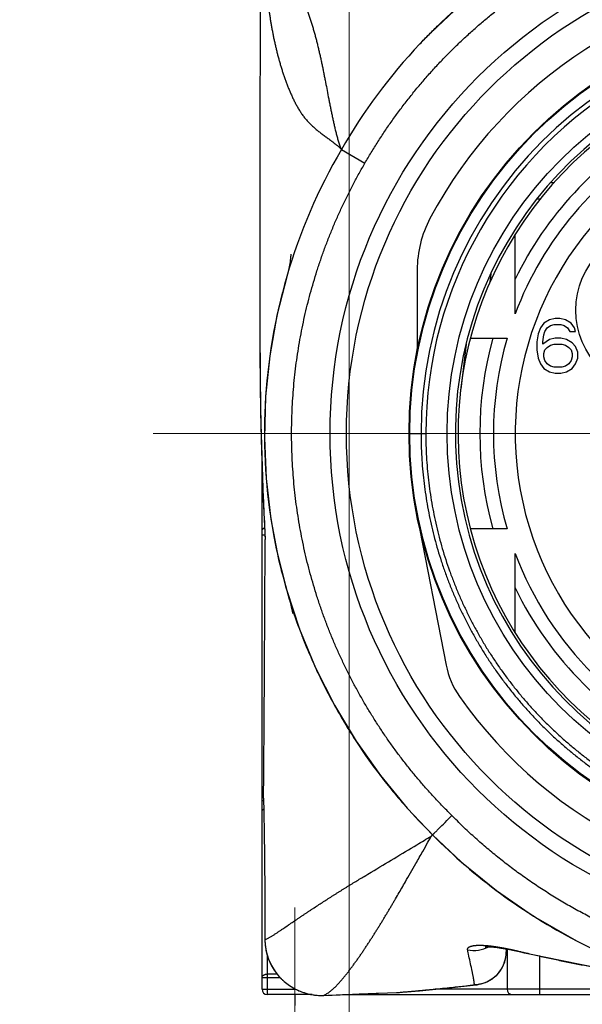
# Model space of a CAD drawing. Header units: millimetres. Extents: x 0 to 594, y 0 to 420.
# Tile 47 of 132: x 180 to 190, y 246 to 264. Entities that reach past the tile are written whole.
import ezdxf

# ---------------------------------------------------------------- set-up
doc = ezdxf.new("R2010")
doc.units = ezdxf.units.MM
doc.header["$LTSCALE"] = 0.257233
doc.linetypes.add('CENTER', pattern=[50.8, 31.75, -6.35, 6.35, -6.35])
doc.layers.add('NoLayerName_001', color=7, linetype='Continuous')
doc.styles.get("Standard").update_dxf_attribs({"font": 'txt', "bigfont": 'extfont2'})
doc.dimstyles.get("Standard").update_dxf_attribs({"dimtxt": 2.5, "dimasz": 2.5, "dimexe": 1, "dimexo": 1, "dimtad": 1, "dimdec": 3, "dimzin": 0, "dimdsep": 46, "dimtxsty": 'Standard', "dimcen": 2.5, "dimadec": 3, "dimazin": 0, "dimtfac": 0.75, "dimtdec": 3, "dimtmove": 0, "dimatfit": 3, "dimfxl": 1, "dimarcsym": 0})

# ---------------------------------------------------------------- blocks, each defined once
blk = doc.blocks.new('_OPEN30')
at = {"color": 0, "linetype": 'ByBlock', "lineweight": -2}
for p, q in [((-1, 0.267949), (0, 0)), ((0, 0), (-1, -0.267949)), ((0, 0), (-1, 0))]:
    blk.add_line(p, q, dxfattribs=at)
blk = doc.blocks.new('*D67')
at = {"layer": 'Defpoints', "color": 0}
for p in [(160.683, 275.378), (160.683, 237.752), (185.683, 237.752)]:
    blk.add_point(p, dxfattribs=at)
at = {"layer": 'NoLayerName_001', "color": 0, "linetype": 'Continuous', "lineweight": 13}
for p, q in [((160.683, 239.166), (160.683, 276.793)), ((185.683, 239.166), (185.683, 276.793)), ((183.562, 275.378), (162.804, 275.378))]:
    blk.add_line(p, q, dxfattribs=at)
at = {"layer": 'NoLayerName_001', "color": 0, "lineweight": 13, "xscale": 2.121340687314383, "yscale": 2.121340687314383, "zscale": 2.121340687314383, "rotation": 180}
blk.add_blockref('_OPEN30', (160.683, 275.378), dxfattribs=at)
at = {"layer": 'NoLayerName_001', "color": 0, "lineweight": 13, "xscale": 2.121340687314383, "yscale": 2.121340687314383, "zscale": 2.121340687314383}
blk.add_blockref('_OPEN30', (185.683, 275.378), dxfattribs=at)
at = {"layer": 'NoLayerName_001', "color": 0, "lineweight": 13, "insert": (173.183, 279.268), "char_height": 4.94979, "attachment_point": 5}
blk.add_mtext('\\W0.8000;25', dxfattribs=at)

msp = doc.modelspace()

# ---------------------------------------------------------------- linework, layer by layer
at = {"layer": 'NoLayerName_001', "color": 7, "linetype": 'Continuous', "lineweight": 25}
for p, q in [((185.5252, 261.4617), (185.5132, 261.465)), ((189.4402, 260.9013), (189.3824, 260.9013)), ((188.7331, 258.5013), (188.7331, 259.9602)), ((184.0433, 259.2803), (184.0438, 258.116)), ((184.5442, 259.2038), (184.3579, 258.4709)), ((186.9331, 259.3075), (186.9331, 257.8236)), ((184.5213, 259.1244), (184.5058, 259.0697)), ((184.3579, 258.4709), (184.2261, 257.7287)), ((189.2581, 258.3262), (189.1956, 258.2411)), ((189.3623, 258.39), (189.2581, 258.3262)), ((189.4665, 258.4113), (189.3623, 258.39)), ((189.3831, 258.2836), (189.4456, 258.3049)), ((189.4456, 258.3049), (189.5706, 258.3049)), ((189.5498, 258.4113), (189.4665, 258.4113)), ((189.654, 258.39), (189.5498, 258.4113)), ((189.5706, 258.3049), (189.6331, 258.2836)), ((189.7581, 258.3262), (189.654, 258.39)), ((189.8206, 258.2411), (189.7581, 258.3262)), ((189.154, 258.1347), (189.1331, 257.9858)), ((189.1956, 258.2411), (189.154, 258.1347)), ((189.2581, 258.1134), (189.279, 258.1773)), ((189.279, 258.1773), (189.3206, 258.2411)), ((189.3206, 258.2411), (189.3831, 258.2836)), ((189.6331, 258.2836), (189.6956, 258.2411)), ((189.6956, 258.2411), (189.7373, 258.1773)), ((189.7373, 258.1773), (189.8415, 258.1773)), ((189.8415, 258.1773), (189.8206, 258.2411)), ((187.8298, 257.9406), (187.7317, 257.1189)), ((187.9087, 258.0513), (188.5831, 258.0513)), ((189.1331, 257.9858), (189.1331, 257.8368)), ((189.2373, 257.9858), (189.2581, 258.1134)), ((189.3623, 258.0283), (189.2373, 257.9432)), ((189.2373, 257.9432), (189.2373, 257.9858)), ((189.4665, 258.0496), (189.3623, 258.0283)), ((189.3831, 257.9219), (189.4456, 257.9432)), ((189.4456, 257.9432), (189.5915, 257.9432)), ((189.5706, 258.0496), (189.4665, 258.0496)), ((189.6748, 258.0283), (189.5706, 258.0496)), ((189.5915, 257.9432), (189.654, 257.9219)), ((189.779, 257.9645), (189.6748, 258.0283)), ((189.8415, 257.9007), (189.779, 257.9645)), ((189.1331, 257.8368), (189.154, 257.6879)), ((189.2581, 257.773), (189.279, 257.8368)), ((189.2581, 257.7092), (189.2581, 257.773)), ((189.279, 257.8368), (189.3206, 257.8794)), ((189.3206, 257.8794), (189.3831, 257.9219)), ((189.654, 257.9219), (189.7165, 257.8794)), ((189.7165, 257.8794), (189.7581, 257.8368)), ((189.7581, 257.8368), (189.779, 257.773)), ((189.779, 257.773), (189.779, 257.7092)), ((189.8831, 257.7943), (189.8415, 257.9007)), ((189.8831, 257.6879), (189.8831, 257.7943)), ((184.2261, 257.7287), (184.1488, 256.9785)), ((189.154, 257.6879), (189.1956, 257.5815)), ((189.1956, 257.5815), (189.2581, 257.4964)), ((189.279, 257.6453), (189.2581, 257.7092)), ((189.3206, 257.5815), (189.279, 257.6453)), ((189.3831, 257.539), (189.3206, 257.5815)), ((189.7165, 257.5815), (189.654, 257.539)), ((189.7581, 257.6453), (189.7165, 257.5815)), ((189.779, 257.7092), (189.7581, 257.6453)), ((189.779, 257.4964), (189.8415, 257.5815)), ((189.8415, 257.5815), (189.8831, 257.6879)), ((189.2581, 257.4964), (189.3623, 257.4326)), ((189.3623, 257.4326), (189.4665, 257.4113)), ((189.4456, 257.5177), (189.3831, 257.539)), ((189.5915, 257.5177), (189.4456, 257.5177)), ((189.4665, 257.4113), (189.5706, 257.4113)), ((189.5706, 257.4113), (189.6748, 257.4326)), ((189.654, 257.539), (189.5915, 257.5177)), ((189.6748, 257.4326), (189.779, 257.4964)), ((184.1488, 256.9785), (184.1267, 256.2256)), ((184.1267, 256.2256), (184.1597, 255.4734)), ((184.0831, 246.1013), (184.0831, 255.7289)), ((184.1597, 255.4734), (184.2473, 254.7265)), ((184.1068, 255.0953), (184.1407, 254.3567)), ((184.2473, 254.7265), (184.3882, 253.9901)), ((186.9331, 254.779), (187.4635, 252.0503)), ((188.5831, 254.5513), (187.9087, 254.5513)), ((184.1408, 254.3558), (184.1409, 254.3588)), ((184.3882, 253.9901), (184.5833, 253.2635)), ((188.7331, 252.6424), (188.7331, 254.1013)), ((184.531, 253.4387), (184.7715, 252.7099)), ((184.5689, 253.3106), (184.5847, 253.2589)), ((184.5833, 253.2635), (184.583, 253.2646)), ((184.5931, 253.2299), (184.5995, 253.207)), ((184.7715, 252.7099), (185.0662, 252.0003)), ((185.0662, 252.0003), (185.4131, 251.3134)), ((185.4131, 251.3134), (185.8107, 250.6527)), ((185.8107, 250.6527), (186.2575, 250.0217)), ((184.1117, 249.6087), (184.1164, 249.3596)), ((184.1164, 249.3596), (184.1174, 249.3056)), ((188.5681, 246.8391), (188.5681, 246.7854)), ((188.5831, 246.8363), (188.5831, 246.1013)), ((185.8664, 246.0131), (185.8888, 246.0139)), ((185.8888, 246.0139), (186.1822, 246.025)), ((186.1822, 246.025), (186.2215, 246.0265)), ((186.2215, 246.0265), (186.5526, 246.0386)), ((186.5526, 246.0386), (186.5867, 246.0406)), ((187.7356, 246.1501), (187.9598, 246.174)), ((185.0066, 246.0013), (184.1831, 246.0013)), ((184.6831, 246.0013), (184.6831, 245.8013)), ((185.1548, 245.9859), (185.2186, 245.9865)), ((185.5637, 246.0013), (192.8191, 246.0013))]:
    msp.add_line(p, q, dxfattribs=at)
at = {"layer": 'NoLayerName_001', "color": 8, "linetype": 'Continuous', "lineweight": 25}
for p, q in [((185.5332, 261.5263), (185.5402, 261.515)), ((185.5401, 261.5152), (185.9734, 261.2657)), ((189.1868, 260.6013), (189.1296, 260.6013)), ((188.2859, 259.2311), (188.2681, 259.0817)), ((186.7831, 256.3013), (187.0908, 256.3012)), ((184.1332, 254.5166), (184.1365, 254.447)), ((184.0831, 254.4443), (184.1367, 254.4443)), ((184.1365, 254.447), (184.1408, 254.3588)), ((184.0831, 249.5675), (184.1125, 249.5675)), ((187.1938, 248.912), (187.2166, 248.9355)), ((187.2168, 248.9357), (187.2187, 248.9377)), ((184.1371, 247.0061), (184.137, 247.0026)), ((188.9331, 246.767), (188.932, 246.762)), ((184.1831, 246.0013), (184.1831, 246.713)), ((189.1831, 246.0013), (189.1831, 246.711)), ((184.3611, 246.379), (184.1831, 246.379)), ((184.1831, 246.3095), (184.0831, 246.3095)), ((184.4215, 246.3095), (184.1831, 246.3095)), ((184.0831, 246.1013), (184.7006, 246.1013)), ((186.1831, 246.0013), (186.1831, 246.025)), ((186.5526, 246.0386), (186.5867, 246.0414)), ((186.5867, 246.0414), (186.6188, 246.044)), ((192.3128, 246.1013), (187.2615, 246.1013)), ((187.9134, 246.1717), (187.9592, 246.1739))]:
    msp.add_line(p, q, dxfattribs=at)
at = {"layer": 'NoLayerName_001', "color": 2, "linetype": 'CENTER', "lineweight": 13}
for p, q in [((182.0831, 256.3013), (207.0831, 256.3013)), ((184.6831, 247.6013), (184.6831, 235.9513))]:
    msp.add_line(p, q, dxfattribs=at)
at = {"layer": 'NoLayerName_001', "color": 7, "linetype": 'Continuous', "lineweight": 25}
for points in [[(184.0528, 265.4266), (184.0505, 264.717), (184.0486, 263.9915), (184.0469, 263.2485), (184.0455, 262.4877), (184.0445, 261.71), (184.0437, 260.9161), (184.0433, 260.1059), (184.0433, 259.2803)], [(189.3628, 265.3321), (188.8435, 265.0134), (188.2662, 264.6066), (187.7179, 264.1606), (187.2001, 263.6783), (186.9823, 263.4541)], [(184.6149, 259.5935), (184.615, 259.5948), (184.6148, 259.592), (184.6138, 259.5814), (184.612, 259.5643), (184.6094, 259.5424), (184.606, 259.5165), (184.602, 259.4878), (184.5973, 259.4571), (184.592, 259.4251), (184.5862, 259.3927), (184.58, 259.3605), (184.5737, 259.3291), (184.5673, 259.2993)], [(184.5673, 259.2993), (184.561, 259.2718), (184.5551, 259.247), (184.5498, 259.2259), (184.5455, 259.209), (184.5423, 259.1973)], [(184.5379, 259.1823), (184.5376, 259.1813), (184.5213, 259.1244)], [(184.0442, 258.116), (184.0466, 257.4653), (184.0571, 256.6836), (184.077, 255.8936), (184.1068, 255.0953)], [(184.2941, 254.4497), (184.3462, 254.1826), (184.531, 253.4387)], [(184.5847, 253.2589), (184.5882, 253.2472), (184.5931, 253.2299)], [(184.5995, 253.207), (184.6065, 253.1804), (184.6137, 253.1516)], [(184.6137, 253.1516), (184.6206, 253.1218), (184.6271, 253.0924), (184.6327, 253.0647), (184.6373, 253.04), (184.6408, 253.0199), (184.643, 253.0056), (184.6437, 253.0005)], [(186.2575, 250.0217), (186.7517, 249.4238), (187.2165, 248.9353)], [(187.2164, 248.9353), (187.7474, 248.4328), (188.3894, 247.9112), (189.0715, 247.4414), (189.8597, 246.9902)], [(184.137, 247.0026), (184.1419, 246.9051), (184.1639, 246.7752), (184.2022, 246.6514), (184.2554, 246.5352), (184.3222, 246.4274), (184.4012, 246.3293), (184.4911, 246.2418), (184.5903, 246.166), (184.6969, 246.103), (184.8089, 246.0532), (184.9241, 246.0171), (185.0401, 245.9948), (185.1548, 245.9859)], [(188.107, 246.1989), (188.1463, 246.2103), (188.1879, 246.2254), (188.2305, 246.2444), (188.2722, 246.2671), (188.3135, 246.2938), (188.3539, 246.3251), (188.3927, 246.3608), (188.4293, 246.4011), (188.463, 246.4458), (188.4932, 246.4947), (188.519, 246.5475), (188.54, 246.6039), (188.5556, 246.6633), (188.5651, 246.7251), (188.5681, 246.7854)], [(188.1851, 246.8811), (188.1809, 246.8804), (188.189, 246.8811), (188.2097, 246.8817), (188.2425, 246.8811), (188.2863, 246.8785), (188.3398, 246.8736), (188.4021, 246.866), (188.472, 246.8557), (188.5485, 246.8428), (188.6301, 246.8275), (188.7163, 246.81), (188.806, 246.7907), (188.8986, 246.7698), (188.932, 246.762)], [(188.932, 246.762), (190.2547, 246.4931), (191.398, 246.3211)], [(188.0348, 246.1839), (188.0697, 246.1903), (188.107, 246.1989)], [(186.5867, 246.0406), (186.7411, 246.0532), (186.9731, 246.0737), (187.2164, 246.0968), (187.4706, 246.1223), (187.7356, 246.1501)], [(187.9592, 246.1739), (187.9995, 246.1787), (188.0348, 246.1839)]]:
    msp.add_lwpolyline(points, dxfattribs=at)
for centre, radius in [((194.5831, 256.3013), 9.25), ((194.5831, 256.3013), 8.95), ((194.5831, 256.3013), 7.8), ((194.5831, 256.3013), 7.1), ((191.3475, 258.5669), 1.5)]:
    msp.add_circle(centre, radius, dxfattribs=at)
at = {"layer": 'NoLayerName_001', "color": 8, "linetype": 'Continuous', "lineweight": 25}
msp.add_circle((194.5831, 256.3013), 7.7866, dxfattribs=at)
at = {"layer": 'NoLayerName_001', "color": 7, "linetype": 'Continuous', "lineweight": 25}
for centre, radius, start, end in [((194.5831, 256.3013), 8.4, 35.32547, 151.98352), ((194.5147, 256.3455), 10.3571, 136.65821, 150.05796), ((194.5831, 256.3013), 6.95, 99.10669, 80.89331), ((194.5831, 256.3013), 6.9, 119.53409, 60.46591), ((194.5831, 256.3013), 6.5, 120.10541, 154.15842), ((194.5831, 256.3013), 6.25, 120.00957, 159.39031), ((194.4993, 256.2848), 10.3742, 149.7246, 163.78131), ((194.5831, 256.3013), 5.85, 119.83917, 260.55298), ((188.9331, 259.3075), 2, 151.98352, 180), ((194.4481, 256.2991), 10.321, 163.77826, 190.32232), ((194.5831, 256.3013), 6.5, 164.38145, 195.61855), ((194.5831, 256.3013), 6.25, 163.73979, 196.26021), ((194.5936, 256.3023), 7.8105, 184.64906, 185.00577), ((194.5612, 256.297), 7.7777, 191.25537, 192.9526), ((-895.2096, 258.5933), 1079.3588, 359.523067, 359.775222), ((194.4246, 256.2922), 10.2967, 190.30817, 197.03941), ((194.5831, 256.3013), 6.25, 200.60969, 249.39031), ((194.5831, 256.3013), 6.5, 205.84158, 244.15842), ((194.3372, 256.2664), 10.2056, 197.04448, 200.36439), ((194.3239, 256.262), 10.1915, 200.36752, 201.5628), ((194.4095, 256.2964), 10.2839, 201.56562, 204.62292), ((194.5831, 256.3013), 8.4, 215.07223, 331.98347), ((194.4893, 256.3326), 10.3714, 204.62095, 206.31558), ((188.9359, 252.3365), 1.5, 190.99982, 215.07236), ((194.5459, 256.3607), 10.4346, 206.31631, 208.81408), ((194.5629, 256.3698), 10.4539, 208.81271, 210.61087), ((194.5403, 256.3564), 10.4276, 210.61062, 213.00061), ((194.5081, 256.3355), 10.3892, 213.00092, 214.88292), ((194.4694, 256.3085), 10.3421, 214.88263, 217.22746), ((194.4765, 256.3143), 10.3512, 217.22955, 219.20681), ((194.5109, 256.3424), 10.3957, 219.20677, 221.46453), ((194.5257, 256.3554), 10.4154, 221.46431, 225.43029), ((194.6351, 256.2473), 10.4163, 224.58423, 242.7126), ((194.5321, 256.056), 10.1991, 242.73402, 253.85064), ((184.1831, 246.1013), 0.1, 180, 270), ((186.5305, 246.7508), 0.7125, 274.52584, 276.45155), ((188.6831, 246.1013), 0.1, 180, 270)]:
    msp.add_arc(centre, radius, start, end, dxfattribs=at)
at = {"layer": 'NoLayerName_001', "color": 8, "linetype": 'Continuous', "lineweight": 25}
for centre, radius, start, end in [((194.5831, 256.3013), 7.5788, 0, 180), ((194.5831, 256.3013), 7.4922, 359.99956, 180.00043), ((272.0019, 258.1705), 87.9581, 180.035477, 180.423433), ((261.2117, 258.0971), 77.1677, 180.428183, 180.670054), ((254.8309, 258.0211), 70.7864, 180.668917, 181.015177), ((248.8351, 257.915), 64.7896, 181.015326, 181.383334), ((244.3324, 257.8075), 60.2856, 181.384463, 181.736499), ((250.1622, 257.9928), 66.1184, 181.743963, 182.127367), ((264.762, 258.5338), 80.7283, 182.126414, 182.414533), ((294.0383, 259.7811), 110.0311, 182.421172, 182.742394), ((185.1098, 247.0027), 0.9727, 179.82052, 186.99173), ((187.9681, 247.4215), 0.6096, 259.57085, 297.26256), ((187.9703, 246.7856), 0.5978, 352.14619, 359.98001), ((187.9671, 246.7862), 0.6011, 334.03141, 350.14096), ((187.9652, 246.7862), 0.6029, 350.17106, 352.15679), ((187.9687, 246.786), 0.5995, 280.36403, 333.98114), ((187.9679, 246.7879), 0.6015, 271.58451, 280.40591), ((185.1781, 247.0004), 1.0147, 269.69451, 272.29353)]:
    msp.add_arc(centre, radius, start, end, dxfattribs=at)
for points, knots in [([(184.5483, 265.4725), (184.5515, 265.447), (184.5576, 265.3958), (184.5682, 265.3194), (184.5799, 265.243), (184.5928, 265.1669), (184.6069, 265.091), (184.6222, 265.0153), (184.6389, 264.9399), (184.6568, 264.8648), (184.6761, 264.79), (184.6967, 264.7156), (184.7186, 264.6416), (184.7415, 264.5679), (184.7655, 264.4945), (184.7905, 264.4214), (184.8161, 264.3486), (184.8507, 264.2517), (184.8857, 264.1549), (184.92, 264.0578), (184.9451, 263.9848), (184.9694, 263.9116), (184.9927, 263.838), (185.0149, 263.7641), (185.0362, 263.6898), (185.0566, 263.6154), (185.0762, 263.5407), (185.0952, 263.4659), (185.1135, 263.3909), (185.1313, 263.3158), (185.1485, 263.2405), (185.1651, 263.1652), (185.1814, 263.0897), (185.1972, 263.0141), (185.2126, 262.9385), (185.2277, 262.8628), (185.2476, 262.7618), (185.2719, 262.6355), (185.2961, 262.5091), (185.3156, 262.4081), (185.3256, 262.3576), (185.3305, 262.3323)], [0, 0, 0, 0, 0.0772103, 0.154418, 0.2316265, 0.3088407, 0.3860591, 0.4632768, 0.5404906, 0.6176994, 0.694904, 0.7721085, 0.8493151, 0.926522, 1.0037228, 1.0809123, 1.1580994, 1.2352905, 1.3896889, 1.4668886, 1.544081, 1.6212662, 1.6984515, 1.7756441, 1.8528451, 1.9300514, 2.0072566, 2.0844554, 2.1616499, 2.2388421, 2.3160332, 2.3932233, 2.470413, 2.5476036, 2.6247956, 2.7019888, 2.7791824, 2.9335695, 3.0879542, 3.1651445, 3.242333, 3.242333, 3.242333, 3.242333]), ([(185.972, 261.2634), (185.9915, 261.2967), (186.0301, 261.3635), (186.0897, 261.4627), (186.1503, 261.5613), (186.2122, 261.6592), (186.2752, 261.7564), (186.3393, 261.8528), (186.4046, 261.9485), (186.471, 262.0434), (186.5385, 262.1375), (186.6071, 262.2307), (186.6768, 262.3232), (186.7475, 262.4148), (186.8194, 262.5055), (186.8923, 262.5954), (186.9662, 262.6844), (187.0412, 262.7726), (187.1171, 262.8599), (187.194, 262.9463), (187.272, 263.0318), (187.3509, 263.1165), (187.4308, 263.2002), (187.5117, 263.2829), (187.5936, 263.3647), (187.6765, 263.4455), (187.7603, 263.5252), (187.8451, 263.604), (187.9307, 263.6818), (188.0173, 263.7586), (188.1047, 263.8344), (188.193, 263.9092), (188.2821, 263.983), (188.3721, 264.0558), (188.463, 264.1275), (188.5547, 264.1981), (188.6472, 264.2675), (188.7406, 264.3359), (188.8348, 264.4031), (188.9296, 264.4694), (188.9936, 264.5125), (189.0255, 264.5341)], [0, 0, 0, 0, 0.1157143, 0.2314588, 0.3472278, 0.4630157, 0.5788171, 0.6946264, 0.8104383, 0.9262474, 1.0420486, 1.1578366, 1.2736066, 1.3893544, 1.505083, 1.6207986, 1.7365071, 1.8522136, 1.9679232, 2.0836386, 2.1993577, 2.3150781, 2.4307982, 2.5465167, 2.6622334, 2.7779492, 2.8936658, 3.0093839, 3.125104, 3.2408257, 3.3565479, 3.4722692, 3.5879887, 3.7037058, 3.8194207, 3.9351341, 4.0508476, 4.1665626, 4.2822802, 4.3980011, 4.5137254, 4.5137254, 4.5137254, 4.5137254]), ([(185.3305, 262.3323), (185.3356, 262.3071), (185.3456, 262.2566), (185.361, 262.181), (185.3769, 262.1054), (185.3932, 262.03), (185.4102, 261.9547), (185.4279, 261.8796), (185.4467, 261.8047), (185.4664, 261.73), (185.4812, 261.6807), (185.4884, 261.656)], [0, 0, 0, 0, 0.07718716, 0.15437415, 0.231563, 0.30875397, 0.38594626, 0.46314262, 0.54034736, 0.61754802, 0.69473756, 0.69473756, 0.69473756, 0.69473756]), ([(185.4884, 261.656), (185.4891, 261.6538), (185.4904, 261.6495), (185.4924, 261.6429), (185.4945, 261.6364), (185.4965, 261.6298), (185.4986, 261.6233), (185.5007, 261.6167), (185.5028, 261.6102), (185.505, 261.6037), (185.5072, 261.5972), (185.5094, 261.5907), (185.5116, 261.5842), (185.5138, 261.5777), (185.5161, 261.5712), (185.5184, 261.5647), (185.5207, 261.5583), (185.5231, 261.5518), (185.5255, 261.5454), (185.528, 261.539), (185.5305, 261.5326), (185.5323, 261.5284), (185.5332, 261.5263)], [0, 0, 0, 0, 0.00686396, 0.01372796, 0.02059201, 0.02745609, 0.03432022, 0.0411844, 0.04804866, 0.05491303, 0.06177754, 0.06864224, 0.07550719, 0.08237246, 0.08923811, 0.09610396, 0.10296968, 0.10983498, 0.11669975, 0.12356396, 0.13042778, 0.13729155, 0.13729155, 0.13729155, 0.13729155]), ([(184.6487, 256.9491), (184.6543, 257.0212), (184.6643, 257.1655), (184.6863, 257.3813), (184.7124, 257.5966), (184.7435, 257.8113), (184.7792, 258.0252), (184.8196, 258.2382), (184.8648, 258.4502), (184.9146, 258.6611), (184.969, 258.8708), (185.028, 259.0793), (185.0916, 259.2864), (185.1597, 259.4922), (185.2323, 259.6964), (185.3095, 259.899), (185.3911, 260.1), (185.4771, 260.2992), (185.5674, 260.4964), (185.6621, 260.6916), (185.7611, 260.8846), (185.8638, 261.0756), (185.9363, 261.2006), (185.972, 261.2634)], [0, 0, 0, 0, 0.2169152, 0.4338258, 0.6507215, 0.8675921, 1.0844276, 1.3012181, 1.5179579, 1.7346557, 1.9513233, 2.1679711, 2.3846156, 2.601285, 2.8180094, 3.0348181, 3.25171, 3.4686532, 3.6856139, 3.9025585, 4.1194536, 4.3362661, 4.5529637, 4.5529637, 4.5529637, 4.5529637]), ([(187.5701, 249.2887), (187.5192, 249.3399), (187.4165, 249.4416), (187.2674, 249.599), (187.1214, 249.7593), (186.9789, 249.9229), (186.84, 250.0895), (186.7048, 250.2592), (186.5733, 250.4318), (186.4457, 250.6073), (186.322, 250.7855), (186.2022, 250.9664), (186.0864, 251.1499), (185.9747, 251.3358), (185.8671, 251.524), (185.7637, 251.7146), (185.6644, 251.9073), (185.5695, 252.1022), (185.4788, 252.299), (185.3925, 252.4978), (185.3106, 252.6984), (185.2332, 252.9008), (185.1603, 253.1048), (185.0919, 253.3105), (185.0282, 253.5177), (184.9691, 253.7263), (184.9146, 253.9362), (184.8648, 254.1473), (184.8197, 254.3595), (184.7792, 254.5726), (184.7435, 254.7866), (184.7125, 255.0013), (184.6862, 255.2166), (184.6647, 255.4325), (184.648, 255.6487), (184.636, 255.8653), (184.6288, 256.082), (184.6263, 256.2989), (184.6288, 256.5158), (184.6355, 256.7326), (184.6447, 256.8769), (184.6487, 256.9491)], [0, 0, 0, 0, 0.2166807, 0.433452, 0.6502967, 0.8671978, 1.084138, 1.3011008, 1.5180699, 1.7350303, 1.9519737, 2.1688976, 2.385799, 2.6026742, 2.8195191, 3.0363292, 3.2530999, 3.4698289, 3.6865239, 3.9031959, 4.1198575, 4.3365223, 4.5532041, 4.7699171, 4.9866756, 5.2034837, 5.4203338, 5.6372168, 5.8541232, 6.0710425, 6.287964, 6.5048769, 6.7217727, 6.9386539, 7.1555251, 7.3723911, 7.5892567, 7.8061269, 8.0230071, 8.239903, 8.4568131, 8.4568131, 8.4568131, 8.4568131]), ([(187.0041, 256.3013), (187.0051, 256.2292), (187.0055, 256.085), (187.0154, 255.8687), (187.0307, 255.6527), (187.0525, 255.4372), (187.0804, 255.2223), (187.1144, 255.0084), (187.1544, 254.7956), (187.2004, 254.5842), (187.2524, 254.3743), (187.3103, 254.1659), (187.3741, 253.9594), (187.4439, 253.7547), (187.5194, 253.552), (187.6008, 253.3515), (187.6878, 253.1534), (187.7806, 252.9578), (187.8789, 252.7648), (187.9827, 252.5748), (188.0918, 252.3877), (188.2063, 252.2038), (188.326, 252.0232), (188.4508, 251.8462), (188.5806, 251.6728), (188.7153, 251.5032), (188.8547, 251.3375), (188.9988, 251.1759), (189.1474, 251.0186), (189.3004, 250.8656), (189.4576, 250.7171), (189.619, 250.5731), (189.7845, 250.4338), (189.9538, 250.2993), (190.1269, 250.1697), (190.3037, 250.045), (190.484, 249.9255), (190.6677, 249.811), (190.8548, 249.702), (191.0445, 249.5976), (191.1739, 249.5334), (191.2382, 249.5006)], [0, 0, 0, 0, 0.2162618, 0.4326953, 0.6492511, 0.8658757, 1.0825122, 1.2991007, 1.5155794, 1.7319131, 1.948143, 2.164324, 2.3805099, 2.596729, 2.8129946, 3.0293203, 3.2457135, 3.4621662, 3.6786679, 3.8952075, 4.1117738, 4.3283564, 4.5449455, 4.761532, 4.9781058, 5.1946555, 5.4111691, 5.6276344, 5.8440396, 6.0603745, 6.2766455, 6.4928744, 6.7090822, 6.9252899, 7.141521, 7.3577999, 7.574151, 7.7905764, 8.0070613, 8.2235897, 8.4401452, 8.4401452, 8.4401452, 8.4401452]), ([(187.0908, 256.3012), (187.0918, 256.23), (187.0921, 256.0874), (187.1019, 255.8736), (187.1171, 255.6601), (187.1386, 255.447), (187.1661, 255.2346), (187.1997, 255.0231), (187.2393, 254.8128), (187.2848, 254.6038), (187.3362, 254.3962), (187.3934, 254.1903), (187.4565, 253.9861), (187.5255, 253.7837), (187.6002, 253.5834), (187.6806, 253.3852), (187.7667, 253.1893), (187.8583, 252.9959), (187.9555, 252.8052), (188.0581, 252.6173), (188.166, 252.4324), (188.2792, 252.2506), (188.3975, 252.0721), (188.5209, 251.8971), (188.6492, 251.7257), (188.7824, 251.558), (188.9202, 251.3942), (189.0626, 251.2345), (189.2095, 251.0789), (189.3607, 250.9277), (189.5162, 250.7808), (189.6758, 250.6385), (189.8393, 250.5009), (190.0067, 250.3679), (190.1778, 250.2398), (190.3526, 250.1165), (190.5309, 249.9983), (190.7125, 249.8852), (190.8974, 249.7774), (191.085, 249.6742), (191.2128, 249.6107), (191.2764, 249.5783)], [0, 0, 0, 0, 0.2137898, 0.4277494, 0.6418299, 0.855978, 1.0701375, 1.2842494, 1.4982527, 1.712113, 1.925871, 2.139581, 2.3532955, 2.5670428, 2.7808359, 2.9946885, 3.2086079, 3.4225861, 3.6366127, 3.8506767, 4.0647672, 4.2788737, 4.4929867, 4.7070972, 4.9211951, 5.1352692, 5.3493076, 5.5632982, 5.7772295, 5.9910912, 6.2048899, 6.4186468, 6.6323829, 6.8461189, 7.059878, 7.2736844, 7.4875621, 7.7015133, 7.9155233, 8.1295763, 8.3436562, 8.3436562, 8.3436562, 8.3436562]), ([(184.0831, 254.5138), (184.0832, 254.5151), (184.0832, 254.5178), (184.0838, 254.5217), (184.0846, 254.5256), (184.0858, 254.5295), (184.0872, 254.5333), (184.0889, 254.5369), (184.0909, 254.5405), (184.0931, 254.544), (184.0954, 254.5472), (184.098, 254.5504), (184.1007, 254.5533), (184.1036, 254.5561), (184.1067, 254.5587), (184.1098, 254.5612), (184.1131, 254.5635), (184.1164, 254.5657), (184.1199, 254.5677), (184.1234, 254.5696), (184.127, 254.5713), (184.1294, 254.5724), (184.1306, 254.5729)], [0, 0, 0, 0, 0.003961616, 0.007938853, 0.011938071, 0.015961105, 0.020005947, 0.024067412, 0.028137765, 0.032207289, 0.036264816, 0.040300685, 0.044318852, 0.048326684, 0.052329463, 0.056330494, 0.060331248, 0.064331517, 0.06832957, 0.072322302, 0.076305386, 0.080273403, 0.080273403, 0.080273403, 0.080273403]), ([(184.0831, 249.3591), (184.0832, 249.3601), (184.0832, 249.3622), (184.0835, 249.3653), (184.084, 249.3684), (184.0848, 249.3715), (184.0857, 249.3745), (184.0867, 249.3775), (184.088, 249.3804), (184.0894, 249.3832), (184.0909, 249.386), (184.0926, 249.3886), (184.0944, 249.3912), (184.0963, 249.3937), (184.0984, 249.3961), (184.1005, 249.3983), (184.1028, 249.4005), (184.1051, 249.4026), (184.1075, 249.4046), (184.11, 249.4065), (184.1125, 249.4083), (184.1143, 249.4095), (184.1151, 249.4101)], [0, 0, 0, 0, 0.0031093, 0.006228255, 0.009358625, 0.012500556, 0.015652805, 0.01881295, 0.021977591, 0.025142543, 0.028303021, 0.031454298, 0.034596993, 0.037734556, 0.040869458, 0.044003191, 0.04713633, 0.050268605, 0.053398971, 0.056525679, 0.059646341, 0.062757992, 0.062757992, 0.062757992, 0.062757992]), ([(187.2165, 248.9353), (187.2179, 248.9366), (187.2209, 248.9391), (187.2265, 248.9446), (187.2321, 248.9501), (187.2391, 248.957), (187.2475, 248.9652), (187.2614, 248.979), (187.2878, 249.0053), (187.3502, 249.0677), (187.4471, 249.165), (187.5286, 249.247), (187.5701, 249.2887)], [0, 0, 0, 0, 0.0058872, 0.01174789, 0.02352062, 0.02940175, 0.04117077, 0.05881744, 0.08822994, 0.15293722, 0.32352934, 0.50000397, 0.50000397, 0.50000397, 0.50000397]), ([(191.378, 246.8842), (191.2889, 246.9163), (191.1102, 246.9786), (190.8462, 247.0833), (190.5851, 247.1949), (190.3275, 247.3143), (190.0734, 247.4411), (189.8231, 247.5753), (189.5768, 247.7166), (189.3345, 247.865), (189.0966, 248.0203), (188.8631, 248.1823), (188.6343, 248.3509), (188.4105, 248.526), (188.1918, 248.7073), (187.9787, 248.895), (187.7705, 249.0879), (187.6374, 249.2223), (187.5701, 249.2887)], [0, 0, 0, 0, 0.2839306, 0.5678362, 0.8517279, 1.1356243, 1.4195433, 1.7034976, 1.9874964, 2.2715449, 2.5556457, 2.839794, 3.1239551, 3.4080849, 3.6921409, 3.9760837, 4.2598768, 4.5434883, 4.5434883, 4.5434883, 4.5434883]), ([(184.1371, 247.0058), (184.1525, 247.0133), (184.1837, 247.0277), (184.2282, 247.0537), (184.2722, 247.0804), (184.3156, 247.1081), (184.3586, 247.1364), (184.4013, 247.1652), (184.4721, 247.2136), (184.557, 247.2719), (184.6563, 247.3394), (184.7274, 247.3875), (184.7844, 247.4257), (184.8272, 247.4544), (184.87, 247.4829), (184.9129, 247.5114), (184.9558, 247.5398), (184.9988, 247.5681), (185.0562, 247.6058), (185.1281, 247.6527), (185.2145, 247.7086), (185.2867, 247.755), (185.3445, 247.792), (185.3879, 247.8196), (185.4314, 247.8472), (185.475, 247.8747), (185.5185, 247.902), (185.5622, 247.9293), (185.6059, 247.9565), (185.6497, 247.9836), (185.6935, 248.0107), (185.7373, 248.0376), (185.7959, 248.0734), (185.8692, 248.118), (185.9721, 248.18), (186.3253, 248.3918), (186.738, 248.6378), (187.1056, 248.859), (187.1938, 248.912)], [0, 0, 0, 0, 0.0514791, 0.1029657, 0.1544392, 0.2059115, 0.2573931, 0.3088854, 0.360382, 0.5148304, 0.6177816, 0.7207402, 0.7722209, 0.8237015, 0.8751818, 0.9266619, 0.9781418, 1.0296216, 1.0811012, 1.1840602, 1.287019, 1.3899778, 1.4414571, 1.4929364, 1.5444157, 1.5958949, 1.6473741, 1.6988534, 1.7503327, 1.8018121, 1.8532916, 1.9047709, 1.9562502, 2.0592084, 2.1621666, 2.3166041, 3.2947052, 3.6035793, 3.6035793, 3.6035793, 3.6035793]), ([(186.9077, 248.4061), (186.9502, 248.481), (187.0247, 248.612), (187.1201, 248.7807), (187.1728, 248.8745), (187.1939, 248.9121)], [0, 0, 0, 0, 0.25833255, 0.45208232, 0.58124865, 0.58124865, 0.58124865, 0.58124865]), ([(185.2186, 245.9876), (185.2375, 245.9979), (185.2762, 246.0171), (185.3284, 246.0555), (185.3782, 246.0966), (185.4256, 246.1406), (185.4709, 246.1867), (185.5146, 246.2345), (185.5569, 246.2834), (185.5983, 246.3332), (185.6388, 246.3835), (185.6785, 246.4345), (185.7175, 246.486), (185.7559, 246.5379), (185.7938, 246.5902), (185.8312, 246.6428), (185.8683, 246.6957), (185.905, 246.7488), (185.9413, 246.8022), (185.9774, 246.8558), (186.0131, 246.9096), (186.0485, 246.9637), (186.0836, 247.0179), (186.1185, 247.0723), (186.1531, 247.1268), (186.1874, 247.1815), (186.2216, 247.2363), (186.2555, 247.2913), (186.2892, 247.3464), (186.3228, 247.4015), (186.3561, 247.4568), (186.3894, 247.5122), (186.4224, 247.5677), (186.4554, 247.6233), (186.4882, 247.6789), (186.5318, 247.7531), (186.5861, 247.8461), (186.6509, 247.9578), (186.7261, 248.0884), (186.8118, 248.2378), (186.8757, 248.35), (186.9077, 248.4061)], [0, 0, 0, 0, 0.0645876, 0.1292001, 0.1937855, 0.2583585, 0.3229995, 0.3877193, 0.452462, 0.5171488, 0.5817803, 0.6463771, 0.7109548, 0.7755247, 0.8400941, 0.904667, 0.9692448, 1.0338277, 1.0984155, 1.1630077, 1.2276031, 1.2922005, 1.356798, 1.4213935, 1.4859854, 1.5505742, 1.615161, 1.6797465, 1.7443312, 1.8089155, 1.8734998, 1.938084, 2.0026681, 2.0672519, 2.1318355, 2.196419, 2.3255861, 2.4547537, 2.5839217, 2.7776727, 2.9714223, 2.9714223, 2.9714223, 2.9714223]), ([(184.1444, 246.8843), (184.1468, 246.868), (184.151, 246.8353), (184.1611, 246.7867), (184.1732, 246.7386), (184.1878, 246.6911), (184.2047, 246.6444), (184.2239, 246.5985), (184.2454, 246.5537), (184.2691, 246.51), (184.2948, 246.4676), (184.3226, 246.4264), (184.3524, 246.3867), (184.384, 246.3484), (184.4174, 246.3116), (184.4525, 246.2766), (184.4892, 246.2432), (184.5275, 246.2115), (184.5672, 246.1818), (184.6083, 246.1539), (184.6507, 246.1279), (184.6943, 246.104), (184.739, 246.0821), (184.7847, 246.0624), (184.8313, 246.0448), (184.8787, 246.0294), (184.9268, 246.0163), (184.9754, 246.0054), (185.0244, 245.9969), (185.0737, 245.9907), (185.1232, 245.9866), (185.1562, 245.9862), (185.1727, 245.9857)], [0, 0, 0, 0, 0.0494445, 0.0989837, 0.1485986, 0.1982668, 0.2479644, 0.297667, 0.3473509, 0.397008, 0.4466481, 0.4962792, 0.5459055, 0.5955292, 0.6451503, 0.6947682, 0.744385, 0.7940081, 0.843644, 0.8932979, 0.9429751, 0.992681, 1.0424221, 1.0922061, 1.1420282, 1.1918678, 1.2417012, 1.2915042, 1.3412524, 1.3909227, 1.4404943, 1.4899495, 1.4899495, 1.4899495, 1.4899495]), ([(187.8578, 246.8219), (187.8575, 246.8253), (187.8563, 246.8321), (187.8581, 246.8424), (187.862, 246.8519), (187.8683, 246.8602), (187.8758, 246.8672), (187.8841, 246.8732), (187.8929, 246.8783), (187.9021, 246.8826), (187.9116, 246.8863), (187.9212, 246.8896), (187.9309, 246.8925), (187.9408, 246.895), (187.9507, 246.8972), (187.9606, 246.8991), (187.9707, 246.9007), (187.9807, 246.9022), (187.9908, 246.9034), (188.0008, 246.9045), (188.0109, 246.9054), (188.0211, 246.9061), (188.0312, 246.9067), (188.0413, 246.9072), (188.0514, 246.9075), (188.0616, 246.9078), (188.0717, 246.9079), (188.0818, 246.9079), (188.092, 246.9079), (188.1021, 246.9077), (188.1123, 246.9075), (188.1224, 246.9072), (188.1325, 246.9068), (188.1426, 246.9063), (188.1528, 246.9058), (188.1629, 246.9052), (188.173, 246.9046), (188.1831, 246.9039), (188.1932, 246.9031), (188.2033, 246.9023), (188.21, 246.9017), (188.2134, 246.9014)], [0, 0, 0, 0, 0.01022869, 0.02053851, 0.03072746, 0.0409204, 0.05122257, 0.06147864, 0.07164939, 0.08180187, 0.09195852, 0.10210902, 0.11225301, 0.12239769, 0.13254565, 0.14269536, 0.15284199, 0.16298378, 0.17312322, 0.1832621, 0.19340133, 0.20354106, 0.21368071, 0.22381926, 0.2339567, 0.24409365, 0.25423051, 0.26436752, 0.27450476, 0.28464215, 0.29477943, 0.30491627, 0.31505255, 0.3251885, 0.33532432, 0.34546013, 0.35559603, 0.36573204, 0.37586815, 0.3860043, 0.39614039, 0.39614039, 0.39614039, 0.39614039]), ([(187.9666, 246.3096), (187.965, 246.3182), (187.9619, 246.3353), (187.9568, 246.361), (187.9517, 246.3867), (187.9464, 246.4124), (187.9409, 246.438), (187.9171, 246.549), (187.8906, 246.6683), (187.865, 246.7878), (187.8596, 246.8134), (187.8578, 246.8219)], [0, 0, 0, 0, 0.026189, 0.05237762, 0.07856693, 0.10475746, 0.13094931, 0.15714222, 0.44523918, 0.49761709, 0.52380659, 0.52380659, 0.52380659, 0.52380659]), ([(188.2134, 246.9014), (188.2168, 246.9011), (188.2235, 246.9004), (188.2336, 246.8995), (188.2437, 246.8984), (188.2538, 246.8974), (188.2638, 246.8963), (188.2739, 246.8951), (188.284, 246.8939), (188.294, 246.8927), (188.3041, 246.8914), (188.3141, 246.8901), (188.3208, 246.8892), (188.3242, 246.8887)], [0, 0, 0, 0, 0.0101359, 0.02027162, 0.03040723, 0.04054278, 0.05067829, 0.06081376, 0.07094918, 0.08108452, 0.09121972, 0.10135473, 0.11148947, 0.11148947, 0.11148947, 0.11148947]), ([(188.3242, 246.8887), (188.3285, 246.8882), (188.337, 246.887), (188.3498, 246.8852), (188.3627, 246.8833), (188.3755, 246.8814), (188.3883, 246.8794), (188.4011, 246.8774), (188.4139, 246.8753), (188.4267, 246.8732), (188.4395, 246.8711), (188.4523, 246.8689), (188.465, 246.8667), (188.4778, 246.8645), (188.4906, 246.8622), (188.5033, 246.8598), (188.5161, 246.8575), (188.5288, 246.8551), (188.5415, 246.8527), (188.5543, 246.8502), (188.567, 246.8477), (188.5755, 246.8461), (188.5797, 246.8452)], [0, 0, 0, 0, 0.01296093, 0.02592194, 0.03888305, 0.05184427, 0.06480557, 0.07776695, 0.09072844, 0.10369007, 0.11665186, 0.12961379, 0.14257588, 0.15553809, 0.16850039, 0.18146274, 0.19442508, 0.20738735, 0.22034948, 0.23331139, 0.24627297, 0.25923414, 0.25923414, 0.25923414, 0.25923414]), ([(188.5797, 246.8452), (188.5856, 246.844), (188.5974, 246.8417), (188.6152, 246.8381), (188.6329, 246.8344), (188.6506, 246.8308), (188.6683, 246.827), (188.686, 246.8233), (188.7037, 246.8194), (188.7214, 246.8156), (188.7391, 246.8117), (188.7568, 246.8078), (188.7803, 246.8025), (188.8097, 246.7958), (188.845, 246.7877), (188.8803, 246.7795), (188.9096, 246.7726), (188.9273, 246.7684), (188.9331, 246.767)], [0, 0, 0, 0, 0.01810019, 0.03620043, 0.05430073, 0.07240109, 0.09050147, 0.10860185, 0.12670226, 0.14480272, 0.16290326, 0.18100389, 0.1991046, 0.23530626, 0.27150808, 0.30770981, 0.34391107, 0.36201138, 0.36201138, 0.36201138, 0.36201138]), ([(188.9331, 246.767), (188.9738, 246.7574), (189.055, 246.7381), (189.1771, 246.7102), (189.2993, 246.6829), (189.4216, 246.6562), (189.5442, 246.6303), (189.6668, 246.6051), (189.7897, 246.5805), (189.9126, 246.5566), (190.0357, 246.5334), (190.1589, 246.5108), (190.2823, 246.4889), (190.4057, 246.4677), (190.5293, 246.4471), (190.653, 246.4272), (190.7768, 246.4079), (190.9007, 246.3893), (191.0246, 246.3713), (191.1487, 246.354), (191.2728, 246.3372), (191.3556, 246.3266), (191.397, 246.3213)], [0, 0, 0, 0, 0.1252277, 0.2504559, 0.3756864, 0.5009212, 0.6261618, 0.7514098, 0.8766645, 1.0019251, 1.1271906, 1.25246, 1.377732, 1.5030056, 1.6282794, 1.7535521, 1.8788222, 2.0040884, 2.129349, 2.2546025, 2.3798471, 2.5050812, 2.5050812, 2.5050812, 2.5050812]), ([(184.0831, 246.3095), (184.0832, 246.311), (184.0832, 246.314), (184.0839, 246.3184), (184.085, 246.3228), (184.0864, 246.3271), (184.0881, 246.3313), (184.0902, 246.3353), (184.0926, 246.3391), (184.0952, 246.3427), (184.0981, 246.3462), (184.1011, 246.3494), (184.1044, 246.3525), (184.1079, 246.3553), (184.1114, 246.358), (184.1151, 246.3605), (184.119, 246.3629), (184.1229, 246.365), (184.1269, 246.367), (184.1309, 246.3688), (184.1351, 246.3705), (184.1393, 246.372), (184.1435, 246.3733), (184.1478, 246.3745), (184.1522, 246.3756), (184.1565, 246.3765), (184.1609, 246.3773), (184.1654, 246.3779), (184.1698, 246.3784), (184.1742, 246.3788), (184.1787, 246.379), (184.1816, 246.379), (184.1831, 246.379)], [0, 0, 0, 0, 0.00445053, 0.00892301, 0.01341792, 0.01792982, 0.02244864, 0.02696093, 0.03145358, 0.03593124, 0.04040389, 0.0448775, 0.04935433, 0.05383325, 0.05831022, 0.06277957, 0.06724206, 0.07170154, 0.07616081, 0.0806216, 0.08508463, 0.08954974, 0.09401589, 0.09848143, 0.10294565, 0.10740855, 0.11186996, 0.11632951, 0.1207867, 0.12524089, 0.12969133, 0.13413715, 0.13413715, 0.13413715, 0.13413715]), ([(187.9845, 246.1866), (187.9843, 246.1887), (187.9839, 246.1928), (187.9832, 246.199), (187.9825, 246.2052), (187.9818, 246.2113), (187.9811, 246.2175), (187.9803, 246.2237), (187.9795, 246.2298), (187.9786, 246.236), (187.9778, 246.2421), (187.9769, 246.2483), (187.9759, 246.2544), (187.975, 246.2606), (187.974, 246.2667), (187.973, 246.2729), (187.972, 246.279), (187.971, 246.2851), (187.9699, 246.2912), (187.9688, 246.2974), (187.9677, 246.3035), (187.967, 246.3076), (187.9666, 246.3096)], [0, 0, 0, 0, 0.00621465, 0.01242938, 0.0186442, 0.0248591, 0.03107403, 0.03728902, 0.04350413, 0.04971939, 0.05593482, 0.06215043, 0.06836622, 0.07458215, 0.0807982, 0.08701432, 0.09323044, 0.09944651, 0.10566242, 0.11187811, 0.11809345, 0.12430835, 0.12430835, 0.12430835, 0.12430835]), ([(186.6188, 246.044), (186.6476, 246.0464), (186.7053, 246.0511), (186.7917, 246.0586), (186.878, 246.0663), (186.9644, 246.0742), (187.0507, 246.0824), (187.1371, 246.0907), (187.2522, 246.1021), (187.396, 246.1167), (187.5972, 246.1377), (187.7697, 246.1562), (187.8847, 246.1686), (187.9134, 246.1717)], [0, 0, 0, 0, 0.0867264, 0.1734525, 0.260179, 0.3469061, 0.433634, 0.5203631, 0.6070931, 0.7805557, 0.95402, 1.2142127, 1.3009406, 1.3009406, 1.3009406, 1.3009406]), ([(187.9134, 246.1717), (187.9142, 246.1718), (187.9158, 246.172), (187.9181, 246.1723), (187.9204, 246.1725), (187.9228, 246.1728), (187.9251, 246.1731), (187.9274, 246.1733), (187.9298, 246.1736), (187.9321, 246.1739), (187.9344, 246.1742), (187.9368, 246.1745), (187.9391, 246.1748), (187.9414, 246.1751), (187.9438, 246.1755), (187.9461, 246.1758), (187.9484, 246.1761), (187.9507, 246.1765), (187.9531, 246.1768), (187.9554, 246.1772), (187.9577, 246.1776), (187.96, 246.178), (187.9623, 246.1785), (187.9646, 246.1789), (187.9669, 246.1794), (187.9692, 246.1799), (187.9715, 246.1804), (187.9738, 246.181), (187.9761, 246.1816), (187.9783, 246.1823), (187.9806, 246.1831), (187.9819, 246.1839), (187.9826, 246.1842)], [0, 0, 0, 0, 0.002350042, 0.004699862, 0.007049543, 0.009399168, 0.011748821, 0.014098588, 0.016448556, 0.018798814, 0.021149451, 0.023500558, 0.02585223, 0.028204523, 0.030557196, 0.032909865, 0.035262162, 0.037613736, 0.039964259, 0.042313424, 0.044660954, 0.047006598, 0.049350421, 0.051693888, 0.054038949, 0.056387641, 0.058742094, 0.061104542, 0.063475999, 0.065844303, 0.068197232, 0.070541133, 0.070541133, 0.070541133, 0.070541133]), ([(187.9826, 246.1842), (187.9829, 246.1844), (187.9834, 246.1847), (187.9841, 246.1854), (187.9845, 246.1861), (187.9845, 246.1865), (187.9845, 246.1866)], [0, 0, 0, 0, 0.0009261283, 0.0019151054, 0.0028591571, 0.0031647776, 0.0031647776, 0.0031647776, 0.0031647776])]:
    msp.add_open_spline(points, degree=3, knots=knots, dxfattribs=at)
at = {"layer": 'NoLayerName_001', "color": 7, "linetype": 'Continuous', "lineweight": 25}
for points, knots in [([(186.9823, 263.4541), (187.0103, 263.4834), (187.066, 263.5424), (187.1512, 263.6293), (187.2372, 263.7154), (187.3243, 263.8003), (187.4124, 263.8843), (187.5014, 263.9672), (187.5914, 264.0491), (187.6824, 264.13), (187.7742, 264.2097), (187.867, 264.2885), (187.9607, 264.3661), (188.0553, 264.4426), (188.1509, 264.518), (188.2473, 264.5924), (188.3446, 264.6655), (188.4428, 264.7376), (188.5419, 264.8085), (188.6418, 264.8782), (188.7425, 264.9467), (188.844, 265.014), (188.9462, 265.0801), (189.0492, 265.145), (189.153, 265.2087), (189.2574, 265.2712), (189.3278, 265.3117), (189.3628, 265.332)], [0, 0, 0, 0, 0.1216587, 0.2433312, 0.3650134, 0.486701, 0.6083889, 0.7300716, 0.8517441, 0.9734087, 1.0950715, 1.2167393, 1.3384189, 1.4601173, 1.5818415, 1.7035923, 1.8253643, 1.9471517, 2.0689488, 2.1907499, 2.3125492, 2.4343409, 2.5561194, 2.6778791, 2.7996144, 2.9213198, 3.0429899, 3.0429899, 3.0429899, 3.0429899]), ([(184.2039, 264.1172), (184.2072, 264.0934), (184.2138, 264.0458), (184.2244, 263.9746), (184.2356, 263.9034), (184.2473, 263.8323), (184.2597, 263.7613), (184.2727, 263.6905), (184.2864, 263.6197), (184.3008, 263.5491), (184.3159, 263.4787), (184.3318, 263.4084), (184.3485, 263.3383), (184.366, 263.2684), (184.3844, 263.1988), (184.4036, 263.1293), (184.4237, 263.0601), (184.4448, 262.9912), (184.4668, 262.9226), (184.4899, 262.8544), (184.5139, 262.7865), (184.5391, 262.7189), (184.5653, 262.6518), (184.5928, 262.5852), (184.6215, 262.5191), (184.6515, 262.4536), (184.6832, 262.3889), (184.7167, 262.3251), (184.7525, 262.2625), (184.7907, 262.2013), (184.8317, 262.1419), (184.8757, 262.0847), (184.9228, 262.0301), (184.9728, 261.9782), (185.0254, 261.9288), (185.0802, 261.882), (185.1367, 261.8372), (185.1943, 261.7939), (185.2524, 261.7513), (185.3108, 261.7091), (185.3492, 261.6803), (185.3684, 261.666)], [0, 0, 0, 0, 0.0720425, 0.1440869, 0.2161335, 0.2881808, 0.3602274, 0.4322729, 0.5043177, 0.5763629, 0.6484104, 0.7204595, 0.7925083, 0.864556, 0.936603, 1.0086508, 1.0807008, 1.1527511, 1.2248, 1.2968475, 1.3688949, 1.4409433, 1.5129914, 1.5850413, 1.6570993, 1.729169, 1.8012341, 1.8732946, 1.9453815, 2.017505, 2.0896104, 2.1616869, 2.2337752, 2.3058882, 2.3779902, 2.4500423, 2.5220956, 2.5941604, 2.6662064, 2.7382364, 2.8102599, 2.8102599, 2.8102599, 2.8102599]), ([(185.3684, 261.666), (185.3874, 261.6513), (185.4256, 261.6221), (185.4817, 261.5768), (185.5157, 261.5428), (185.5332, 261.5263)], [0, 0, 0, 0, 0.0720317, 0.14411454, 0.21614692, 0.21614692, 0.21614692, 0.21614692]), ([(184.1174, 249.3056), (184.1193, 249.1907), (184.1226, 248.999), (184.1263, 248.7307), (184.1292, 248.5007), (184.1315, 248.2707), (184.1334, 248.0407), (184.1351, 247.7724), (184.1365, 247.4274), (184.1368, 247.1591), (184.1371, 247.0058)], [0, 0, 0, 0, 0.3450009, 0.575002, 0.8050031, 1.0350039, 1.2650044, 1.4950048, 1.8400057, 2.3000067, 2.3000067, 2.3000067, 2.3000067]), ([(185.2186, 245.9876), (185.4202, 245.9955), (185.6361, 246.0042), (185.8521, 246.0125), (185.8664, 246.0131)], [0, 0, 0, 0, 0.60508636, 0.64830681, 0.64830681, 0.64830681, 0.64830681])]:
    msp.add_open_spline(points, degree=3, knots=knots, dxfattribs=at)

# ---------------------------------------------------------------- dimensions: what is measured, and where the dimension line sits
at = {"layer": 'NoLayerName_001', "color": 3, "linetype": 'Continuous', "lineweight": 13}
dim = msp.add_linear_dim(base=(160.6831, 275.3784), p1=(185.6831, 237.7516), p2=(160.6831, 237.7516), angle=180, text='\\W0.8000;<>', dimstyle='Standard', override={"dimtxt": 4.949795, "dimasz": 2.121341, "dimexe": 1.414227, "dimexo": 1.414227, "dimgap": 1.414227, "dimzin": 8, "dimblk": 'OPEN30', "dimclrd": 0, "dimclre": 0, "dimclrt": 0, "dimtp": 0, "dimtm": 0, "dimlwd": 13, "dimlwe": 13}, dxfattribs=at)
dim.commit()
dim.dimension.update_dxf_attribs({"geometry": '*D67', "text_midpoint": (173.1831, 275.3784), "dimtype": 160})

doc.saveas('drawing.dxf')
